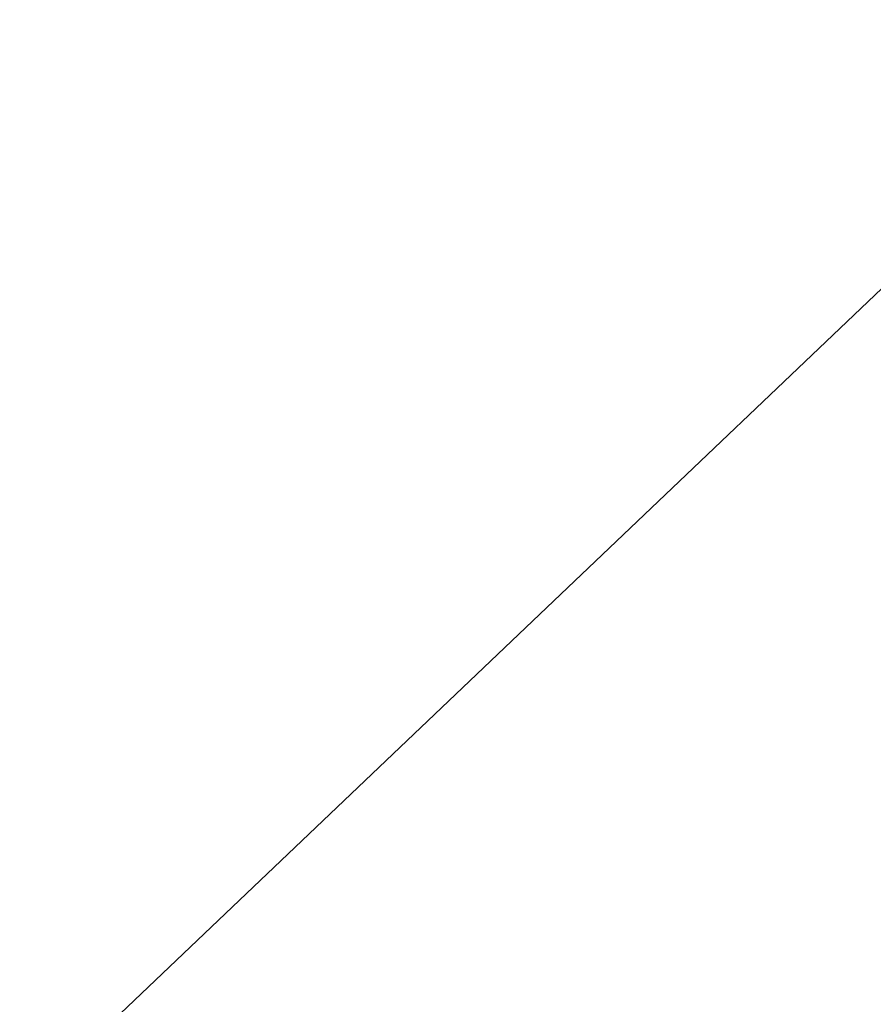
# Model space of a CAD drawing. Extents: x 0.3 to 31.7, y -15.7 to 15.7.
# Tile 27 of 80: x 5.06964 to 5.07516, y -10.91035 to -10.90398. Entities that reach past the tile are written whole.
import ezdxf

# ---------------------------------------------------------------- set-up
doc = ezdxf.new("R2010")
doc.units = 0
doc.header["$MEASUREMENT"] = 0
doc.layers.get('0').update_dxf_attribs({"linetype": 'CONTINUOUS'})

# ---------------------------------------------------------------- blocks, each defined once
blk = doc.blocks.new('LUXORA_ZWIS_DU_Y_STL')
at = {"color": 0}
blk.add_line((5.137209, -10.8466778, 0.7179133), (5.0524548, -10.927398, 0.7179133), dxfattribs=at)
blk.add_line((5.137209, -10.8466778, 0.7179133), (5.0524548, -10.927398, 0.7179133), dxfattribs=at)
mesh = blk.add_polyface(dxfattribs=at)
corners = [(5.0959526, -10.8211391, 4.1460109), (5.0113828, -10.9023627, 4.1465312), (5.0154618, -10.908411, 4.1460109)]
mesh.append_faces([[corners[k] for k in face] for face in [(0, 1, 2)]], dxfattribs={"color": 0})
mesh = blk.add_polyface(dxfattribs=at)
corners = [(5.1190684, -10.8276307, 0.7100825), (5.0336859, -10.8986406, 0.6980819), (5.1139201, -10.8222253, 0.6980819), (5.0343146, -10.9083509, 0.7100825)]
mesh.append_faces([[corners[k] for k in face] for face in [(0, 1, 2), (1, 0, 3)]], dxfattribs={"vtx0": -1, "color": 0})
mesh = blk.add_polyface(dxfattribs=at)
corners = [(5.10852, -10.8327298, 4.198515), (5.0488828, -10.9100378, 4.1872799), (5.0485464, -10.8977563, 4.198515), (5.1148224, -10.8385425, 4.1872799)]
mesh.append_faces([[corners[k] for k in face] for face in [(0, 1, 2), (1, 0, 3)]], dxfattribs={"vtx0": -1, "color": 0})

msp = doc.modelspace()

# ---------------------------------------------------------------- block references
at = {"color": 0}
msp.add_blockref('LUXORA_ZWIS_DU_Y_STL', (0, 0), dxfattribs=at)

doc.saveas('drawing.dxf')
